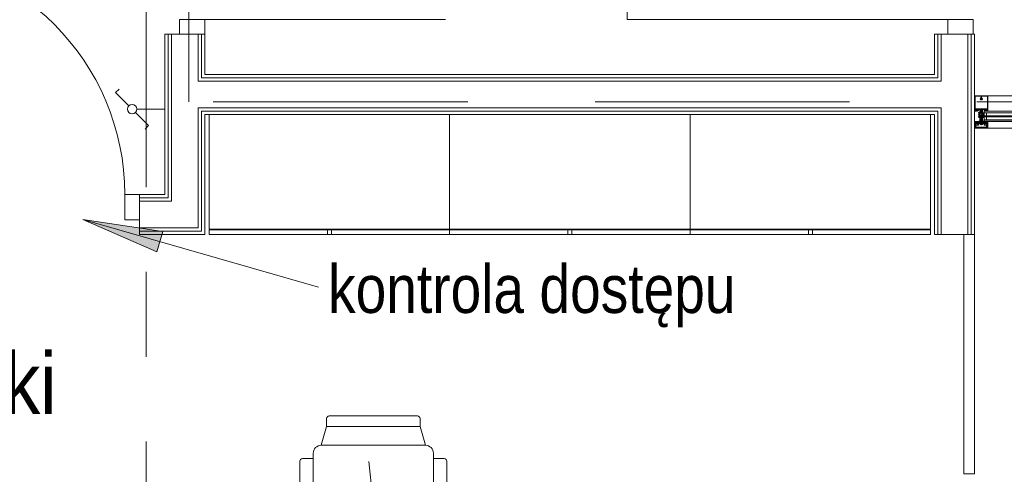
# Model space of a CAD drawing. Header units: centimetres. Extents: x -2424 to 2260, y -130 to 3012.
# Tile 56 of 81: x -60 to 308, y 1538 to 1709. Entities that reach past the tile are written whole.
import ezdxf

# ---------------------------------------------------------------- set-up
doc = ezdxf.new("R2010")
doc.units = ezdxf.units.CM
for name, pattern in [('Dash', [60, 30, -30]), ('Długa kreska', [142.875, 95.25, -47.625]), ('Oś', [222.25, 127, -31.75, 31.75, -31.75])]:
    doc.linetypes.add(name, pattern=pattern)
for name, color, linetype, lineweight in [('A-AREA-IDEN', 2, 'Continuous', 13), ('A-DETL', 90, 'Continuous', 9), ('A-DETL-GENF', 92, 'Continuous', 13), ('A-DETL-MEDM', 33, 'Continuous', 13), ('A-DOOR', 31, 'Continuous', 13), ('A-GLAZ-CURT', 52, 'Continuous', 9), ('A-GLAZ-CWMG', 51, 'Continuous', 9), ('A-WALL', 113, 'Continuous', 13), ('A-WALL-FNSH', 113, 'Continuous', 13), ('E-ELEC-EQPM', 71, 'Continuous', 9), ('G-ANNO-TEXT', 231, 'Continuous', 13), ('I-FURN', 30, 'Continuous', 9), ('S-GRID', 1, 'Continuous', 13)]:
    doc.layers.add(name, color=color, linetype=linetype, lineweight=lineweight)
doc.styles.add('Arial Narrow_4', font='ARIALN.TTF', dxfattribs={"height": 18})
doc.styles.add('Arial_11', font='arial.ttf', dxfattribs={"width": 0.85, "height": 23})

msp = doc.modelspace()

# ---------------------------------------------------------------- linework, layer by layer
at = {"layer": 'A-DETL', "color": 251, "linetype": 'Długa kreska', "lineweight": 9}
for p, q in [((3.38, 1678), (3.38, 2853.33)), ((536.38, 1678), (3.38, 1678))]:
    msp.add_line(p, q, dxfattribs=at)
at = {"layer": 'A-DETL', "color": 251, "linetype": 'Dash', "lineweight": 9}
msp.add_open_spline([(-555.62, 1472.57), (-478.91, 1472.57), (-476.08, 1472.57), (-439.12, 1472.57), (-439.12, 1435.62), (-439.12, 1432.79), (-439.12, 1329.11), (-439.12, 1326.28), (-439.12, 1289.33), (-402.17, 1289.33), (-399.34, 1289.33), (54.38, 1289.33), (347.2, 1289.33), (391.67, 1289.33), (418.55, 1316.21), (413.88, 1393.93), (413.88, 1663.13)], degree=3, knots=[0, 0, 0, 0, 1.274059, 2.1133, 2.95254, 4.521491, 5.717221, 7.286172, 8.125412, 8.964652, 14.361634, 22.556861, 31.207392, 35.311818, 37.065318, 41.276562, 41.276562, 41.276562, 41.276562], dxfattribs=at)
at = {"layer": 'A-DETL-GENF', "color": 251, "lineweight": 9}
for p, q in [((9.38, 1708.83), (-0.12, 1708.83)), ((-0.12, 1708.83), (-0.12, 1703.33)), ((9.38, 1703.33), (9.38, 1708.83)), ((287.38, 1708.83), (296.88, 1708.83)), ((287.38, 1703.33), (287.38, 1708.83)), ((296.88, 1708.83), (296.88, 1703.33)), ((-0.12, 1703.33), (9.38, 1703.33)), ((296.88, 1703.33), (287.38, 1703.33)), ((-20.62, 1643.33), (-15.12, 1643.33)), ((-20.62, 1633.83), (-20.62, 1643.33)), ((-15.12, 1643.33), (-15.12, 1633.83)), ((-15.12, 1633.83), (-20.62, 1633.83))]:
    msp.add_line(p, q, dxfattribs=at)
at = {"layer": 'A-DETL-GENF', "color": 251, "lineweight": 9, "extrusion": (0, 0, -1)}
for p, q in [((297.38, 1678.53), (297.38, 1680.18)), ((297.51, 1680.33), (302.23, 1680.33)), ((302.38, 1680.18), (302.38, 1678.53)), ((297.38, 1680.12), (297.38, 1675.52)), ((297.59, 1680.12), (297.59, 1675.52)), ((299.76, 1679.27), (299.76, 1679.33)), ((299.76, 1678.85), (299.76, 1678.98)), ((299.78, 1680.07), (299.78, 1679.6)), ((299.98, 1679.6), (299.98, 1680.07)), ((300, 1679.33), (300, 1679.27)), ((300, 1678.98), (300, 1678.85)), ((302.17, 1680.12), (302.17, 1675.52)), ((302.38, 1680.12), (302.38, 1675.52)), ((297.53, 1674.64), (297.4, 1674.64)), ((297.51, 1674.53), (297.41, 1674.53)), ((297.79, 1674.75), (297.57, 1674.65)), ((297.62, 1675.05), (297.74, 1675.16)), ((297.66, 1674.98), (297.62, 1675)), ((297.83, 1675.01), (298.16, 1675.01)), ((297.97, 1674.64), (297.83, 1674.59)), ((297.85, 1675.14), (297.86, 1675.13)), ((297.9, 1675.12), (298.09, 1675.12)), ((298.16, 1674.81), (297.94, 1674.81)), ((298.08, 1674.54), (298.03, 1674.62)), ((298.13, 1675.13), (298.14, 1675.14)), ((298.18, 1674.62), (298.13, 1674.54)), ((298.21, 1674.96), (298.21, 1674.86)), ((298.25, 1675.16), (298.38, 1675.05)), ((298.3, 1674.54), (298.25, 1674.62)), ((298.37, 1675), (298.34, 1674.98)), ((298.4, 1674.62), (298.35, 1674.54)), ((298.52, 1674.54), (298.47, 1674.62)), ((299.1, 1673.66), (298.84, 1673.81)), ((299.1, 1672.93), (298.84, 1673.08)), ((298.96, 1674.03), (299.35, 1673.81)), ((298.96, 1673.3), (299.05, 1673.25)), ((299.13, 1673.29), (299.13, 1673.62)), ((299.13, 1672.57), (299.13, 1672.89)), ((299.38, 1673.88), (299.38, 1675.01)), ((299.38, 1673.76), (299.38, 1672.24)), ((299.51, 1673.83), (299.43, 1673.83)), ((299.67, 1674.65), (299.69, 1674.67)), ((299.69, 1674.62), (299.67, 1674.63)), ((299.7, 1674.68), (299.7, 1674.82)), ((299.8, 1674.99), (299.83, 1675.01)), ((299.88, 1669.24), (299.88, 1675.4)), ((299.95, 1674.99), (299.93, 1675.01)), ((300.05, 1674.68), (300.05, 1674.82)), ((300.09, 1674.65), (300.06, 1674.67)), ((300.06, 1674.62), (300.09, 1674.63)), ((300.33, 1673.83), (300.23, 1673.83)), ((300.38, 1675.01), (300.38, 1673.88)), ((300.38, 1673.76), (300.38, 1672.24)), ((300.79, 1674.03), (300.4, 1673.81)), ((300.63, 1673.29), (300.63, 1673.62)), ((300.63, 1672.57), (300.63, 1672.89)), ((300.65, 1673.66), (300.91, 1673.81)), ((300.65, 1672.93), (300.91, 1673.08)), ((300.79, 1673.3), (300.7, 1673.25)), ((301.23, 1674.54), (301.28, 1674.62)), ((301.35, 1674.62), (301.4, 1674.54)), ((301.5, 1675.16), (301.38, 1675.05)), ((301.38, 1675), (301.41, 1674.98)), ((301.45, 1674.54), (301.5, 1674.62)), ((301.55, 1674.96), (301.55, 1674.86)), ((301.57, 1674.62), (301.62, 1674.54)), ((301.92, 1675.01), (301.59, 1675.01)), ((301.59, 1674.81), (301.82, 1674.81)), ((301.62, 1675.13), (301.61, 1675.14)), ((301.85, 1675.12), (301.66, 1675.12)), ((301.67, 1674.54), (301.72, 1674.62)), ((301.78, 1674.64), (301.92, 1674.59)), ((301.9, 1675.14), (301.89, 1675.13)), ((301.96, 1674.75), (302.19, 1674.65)), ((302.14, 1675.05), (302.01, 1675.16)), ((302.1, 1674.98), (302.13, 1675)), ((302.23, 1674.64), (302.36, 1674.64)), ((302.25, 1674.53), (302.35, 1674.53)), ((297.28, 1670.72), (297.19, 1670.72)), ((297.73, 1669.26), (297.53, 1669.69)), ((297.84, 1669.14), (297.56, 1669.14)), ((297.7, 1670.71), (297.61, 1670.56)), ((297.8, 1670.62), (297.75, 1670.71)), ((297.75, 1669.64), (297.82, 1669.47)), ((298.74, 1669.24), (297.78, 1669.24)), ((297.92, 1670.71), (297.87, 1670.62)), ((298, 1670.31), (297.87, 1670.31)), ((297.87, 1670.25), (297.93, 1670.25)), ((297.9, 1670.42), (297.93, 1670.37)), ((297.9, 1669.97), (297.98, 1669.87)), ((297.91, 1669.42), (298.53, 1669.42)), ((298.02, 1670.62), (297.97, 1670.71)), ((298.04, 1670.04), (298.04, 1670.16)), ((298.05, 1670.35), (298.05, 1670.36)), ((298.14, 1670.71), (298.09, 1670.62)), ((298.09, 1670.39), (298.11, 1670.37)), ((298.09, 1670.21), (298.11, 1670.21)), ((298.21, 1669.99), (298.09, 1669.99)), ((298.14, 1670.19), (298.23, 1670.03)), ((298.16, 1670.39), (298.16, 1670.41)), ((298.16, 1669.93), (298.39, 1669.93)), ((298.24, 1670.62), (298.19, 1670.71)), ((298.21, 1670.42), (298.22, 1670.4)), ((298.27, 1670.41), (298.28, 1670.42)), ((298.36, 1670.71), (298.31, 1670.62)), ((298.32, 1670.03), (298.41, 1670.19)), ((298.33, 1670.42), (298.34, 1670.4)), ((298.47, 1669.99), (298.35, 1669.99)), ((298.39, 1670.39), (298.4, 1670.4)), ((298.46, 1670.62), (298.41, 1670.71)), ((298.44, 1670.21), (298.47, 1670.21)), ((298.45, 1670.39), (298.45, 1670.37)), ((298.5, 1670.35), (298.51, 1670.36)), ((298.52, 1670.16), (298.52, 1670.04)), ((298.58, 1670.71), (298.53, 1670.62)), ((298.57, 1669.87), (298.65, 1669.97)), ((298.68, 1670.63), (298.63, 1670.71)), ((298.63, 1670.25), (298.69, 1670.25)), ((298.8, 1670.71), (298.75, 1670.63)), ((298.89, 1669.89), (298.79, 1669.28)), ((299.12, 1672.2), (298.84, 1672.36)), ((299.85, 1669.91), (298.92, 1669.91)), ((298.96, 1672.57), (299.05, 1672.52)), ((299.33, 1672.19), (299.14, 1672.19)), ((299.47, 1669.69), (300.28, 1669.69)), ((299.58, 1671.22), (299.58, 1671.01)), ((300.1, 1669.54), (299.65, 1669.54)), ((300.83, 1669.91), (299.9, 1669.91)), ((300.18, 1671.22), (300.18, 1671.01)), ((300.43, 1672.19), (300.61, 1672.19)), ((300.64, 1672.2), (300.91, 1672.36)), ((300.79, 1672.57), (300.7, 1672.52)), ((300.97, 1669.28), (300.86, 1669.89)), ((300.95, 1670.71), (301, 1670.63)), ((301.98, 1669.24), (301.02, 1669.24)), ((301.13, 1670.25), (301.06, 1670.25)), ((301.07, 1670.63), (301.12, 1670.71)), ((301.18, 1669.87), (301.1, 1669.97)), ((301.17, 1670.71), (301.22, 1670.62)), ((301.22, 1669.42), (301.84, 1669.42)), ((301.26, 1670.35), (301.24, 1670.36)), ((301.24, 1670.16), (301.24, 1670.04)), ((301.29, 1670.62), (301.34, 1670.71)), ((301.31, 1670.21), (301.29, 1670.21)), ((301.29, 1669.99), (301.41, 1669.99)), ((301.3, 1670.39), (301.3, 1670.37)), ((301.43, 1670.03), (301.34, 1670.19)), ((301.36, 1670.39), (301.35, 1670.4)), ((301.59, 1669.93), (301.36, 1669.93)), ((301.39, 1670.71), (301.44, 1670.62)), ((301.42, 1670.42), (301.41, 1670.4)), ((301.48, 1670.41), (301.47, 1670.42)), ((301.51, 1670.62), (301.56, 1670.71)), ((301.61, 1670.19), (301.52, 1670.03)), ((301.54, 1670.42), (301.53, 1670.4)), ((301.55, 1669.99), (301.67, 1669.99)), ((301.6, 1670.39), (301.59, 1670.41)), ((301.61, 1670.71), (301.66, 1670.62)), ((301.66, 1670.39), (301.64, 1670.37)), ((301.67, 1670.21), (301.64, 1670.21)), ((301.7, 1670.35), (301.7, 1670.36)), ((301.72, 1670.04), (301.72, 1670.16)), ((301.73, 1670.62), (301.78, 1670.71)), ((301.76, 1670.31), (301.89, 1670.31)), ((301.85, 1669.97), (301.77, 1669.87)), ((301.85, 1670.42), (301.82, 1670.37)), ((301.83, 1670.71), (301.88, 1670.62)), ((301.89, 1670.25), (301.83, 1670.25)), ((302.2, 1669.14), (301.92, 1669.14)), ((301.93, 1669.47), (302.01, 1669.64)), ((301.95, 1670.62), (302, 1670.71)), ((302.22, 1669.69), (302.02, 1669.26)), ((302.05, 1670.71), (302.14, 1670.56)), ((302.48, 1670.72), (302.56, 1670.72)), ((297.53, 1668.23), (302.23, 1668.23)), ((297.74, 1668.53), (302.01, 1668.53)), ((302, 1668.38), (297.75, 1668.38))]:
    msp.add_line(p, q, dxfattribs=at)
at = {"layer": 'A-DETL-GENF', "color": 251, "lineweight": 9, "extrusion": (0, 0, -1), "flags": 128}
for points in [[(-297.59, 1678.53), (-297.59, 1680.12), (-299.73, 1680.12)], [(-300.03, 1680.12), (-302.17, 1680.12), (-302.17, 1678.53)], [(-297.97, 1675.2), (-297.53, 1675.2), (-297.53, 1674.97), (-297.65, 1674.97), (-297.65, 1674.91), (-297.57, 1674.83), (-297.38, 1674.83), (-297.38, 1675.63)], [(-297.38, 1674.66), (-297.38, 1674.81), (-297.58, 1674.81), (-297.63, 1674.79)], [(-302.17, 1675.63), (-302.17, 1675.43), (-297.59, 1675.43), (-297.59, 1675.63)], [(-299.23, 1675.16), (-298.67, 1675.16), (-298.67, 1674.95), (-298.79, 1674.95), (-298.79, 1674.83), (-298.43, 1674.83), (-298.35, 1674.91), (-298.35, 1674.97), (-298.47, 1674.97), (-298.47, 1675.2), (-298.02, 1675.2)], [(-298.36, 1674.79), (-298.42, 1674.81), (-298.62, 1674.81), (-298.62, 1674.61), (-298.57, 1674.54)], [(-299.68, 1670.84), (-299.68, 1670.72), (-299.38, 1670.72), (-299.38, 1673.79), (-299.7, 1673.79), (-299.7, 1674.6)], [(-300.14, 1671.3), (-299.88, 1671.52), (-299.88, 1671.82), (-300.08, 1671.82), (-300.08, 1672.02), (-299.98, 1672.02), (-299.98, 1672.19), (-300.08, 1672.19), (-300.08, 1672.39), (-299.88, 1672.39), (-299.88, 1672.56), (-300.08, 1672.56), (-300.08, 1672.76), (-299.98, 1672.76), (-299.98, 1672.92), (-300.08, 1672.92), (-300.08, 1673.12), (-299.88, 1673.12), (-299.88, 1675.02), (-299.88, 1673.12), (-299.68, 1673.12), (-299.68, 1672.92), (-299.78, 1672.92), (-299.78, 1672.76), (-299.68, 1672.76), (-299.68, 1672.56), (-299.88, 1672.56), (-299.88, 1672.39), (-299.68, 1672.39), (-299.68, 1672.19), (-299.78, 1672.19), (-299.78, 1672.02), (-299.68, 1672.02), (-299.68, 1671.82), (-299.88, 1671.82), (-299.88, 1671.52), (-299.61, 1671.3)], [(-299.79, 1675.18), (-299.68, 1674.98), (-299.68, 1674.85), (-299.63, 1674.83), (-299.68, 1674.8), (-299.68, 1674.67), (-299.63, 1674.65), (-299.68, 1674.62), (-299.68, 1674.49), (-299.63, 1674.47), (-299.68, 1674.44), (-299.68, 1674.31), (-299.63, 1674.29), (-299.68, 1674.26), (-299.68, 1674.13), (-299.63, 1674.11), (-299.68, 1674.08), (-299.68, 1673.96), (-299.62, 1673.93)], [(-300.13, 1673.93), (-300.13, 1674.02), (-300.08, 1674.05), (-300.08, 1674.17), (-300.13, 1674.2), (-300.08, 1674.22), (-300.08, 1674.35), (-300.13, 1674.38), (-300.08, 1674.4), (-300.08, 1674.53), (-300.13, 1674.56), (-300.08, 1674.58), (-300.08, 1674.71), (-300.13, 1674.74), (-300.08, 1674.76), (-300.08, 1674.89), (-300.13, 1674.92), (-300.08, 1674.94), (-300.08, 1674.98), (-299.96, 1675.18)], [(-300.08, 1670.84), (-300.08, 1670.72), (-300.38, 1670.72), (-300.38, 1673.79), (-300.05, 1673.79), (-300.05, 1674.6)], [(-301.73, 1675.2), (-301.29, 1675.2), (-301.29, 1674.97), (-301.41, 1674.97), (-301.41, 1674.91), (-301.33, 1674.83), (-300.97, 1674.83), (-300.97, 1674.95), (-301.09, 1674.95), (-301.09, 1675.16), (-300.53, 1675.16)], [(-301.39, 1674.79), (-301.34, 1674.81), (-301.14, 1674.81), (-301.14, 1674.61), (-301.18, 1674.54)], [(-302.38, 1675.63), (-302.38, 1674.83), (-302.19, 1674.83), (-302.11, 1674.91), (-302.11, 1674.97), (-302.23, 1674.97), (-302.23, 1675.2), (-301.78, 1675.2)], [(-302.38, 1674.66), (-302.38, 1674.81), (-302.17, 1674.81), (-302.12, 1674.79)], [(-297.6, 1669.87), (-297.49, 1670.23), (-297.38, 1670.23), (-297.38, 1668.38)], [(-297.4, 1670.51), (-297.4, 1670.25), (-297.81, 1670.25)], [(-297.51, 1669.19), (-297.51, 1669.5), (-297.54, 1669.62), (-297.54, 1669.72)], [(-301.87, 1669.09), (-301.87, 1668.74), (-302, 1668.74), (-302, 1669.01), (-302.25, 1669.01), (-302.25, 1668.38), (-297.51, 1668.38), (-297.51, 1669.01), (-297.76, 1669.01), (-297.76, 1668.74), (-297.89, 1668.74), (-297.89, 1669.09)], [(-297.63, 1669.85), (-297.53, 1670.23), (-297.85, 1670.23), (-297.93, 1670.15), (-297.93, 1670.09), (-297.74, 1670.09), (-297.82, 1669.79)], [(-297.96, 1670.06), (-297.96, 1670.05), (-297.91, 1670.02)], [(-298.67, 1670.31), (-298.55, 1670.31), (-298.55, 1670.33), (-298.68, 1670.32)], [(-298.65, 1670.02), (-298.6, 1670.05), (-298.6, 1670.06)], [(-298.63, 1669.5), (-298.74, 1670.09), (-298.63, 1670.09), (-298.63, 1670.15), (-298.71, 1670.23), (-301.05, 1670.23), (-301.13, 1670.15), (-301.13, 1670.09), (-301.02, 1670.09), (-301.12, 1669.5)], [(-298.76, 1670.25), (-298.9, 1670.25), (-298.9, 1670.64), (-298.85, 1670.71)], [(-299.36, 1669.75), (-299.34, 1669.9), (-300.42, 1669.9), (-300.4, 1669.75)], [(-300.99, 1670.25), (-300.86, 1670.25), (-300.86, 1670.64), (-300.9, 1670.71)], [(-301.08, 1670.31), (-301.2, 1670.31), (-301.2, 1670.33), (-301.07, 1670.32)], [(-301.11, 1670.02), (-301.16, 1670.05), (-301.16, 1670.06)], [(-301.8, 1670.06), (-301.8, 1670.05), (-301.85, 1670.02)], [(-301.93, 1669.79), (-302.01, 1670.09), (-301.83, 1670.09), (-301.83, 1670.15), (-301.91, 1670.23), (-302.23, 1670.23), (-302.13, 1669.85)], [(-302.36, 1670.51), (-302.36, 1670.25), (-301.95, 1670.25)], [(-302.38, 1668.38), (-302.38, 1670.23), (-302.27, 1670.23), (-302.15, 1669.87)], [(-302.22, 1669.72), (-302.22, 1669.62), (-302.25, 1669.5), (-302.25, 1669.19)], [(-297.55, 1668.58), (-297.55, 1668.94), (-297.69, 1668.94), (-297.69, 1668.58)], [(-302.06, 1668.58), (-302.06, 1668.94), (-302.2, 1668.94), (-302.2, 1668.58)]]:
    msp.add_lwpolyline(points, dxfattribs=at)
for points in [[(-298.91, 1670.73), (-300.85, 1670.73), (-300.85, 1670.69), (-298.91, 1670.69)], [(-298.91, 1670.69), (-300.85, 1670.69), (-300.85, 1670.24), (-298.91, 1670.24)]]:
    msp.add_lwpolyline(points, close=True, dxfattribs=at)
at = {"layer": 'A-DETL-GENF', "color": 251, "lineweight": 9, "extrusion": (0, 0, -1)}
for centre, radius, start, end in [((-297.53, 1680.18), 0.15, 0.1055, 83.878), ((-302.23, 1680.18), 0.15, 90.0003, 179.9997), ((-299.88, 1679.13), 0.45, 308.9448, 72.583), ((-299.66, 1678.85), 0.1, 180, 308.9448), ((-299.88, 1679.13), 0.21, 323.7768, 36.2232), ((-299.73, 1679.27), 0.03, 180, 310.3193), ((-299.73, 1678.98), 0.03, 49.6807, 180), ((-299.73, 1680.07), 0.05, 89.9791, 180.0209), ((-299.73, 1679.6), 0.05, 180, 252.583), ((-299.88, 1679.13), 0.24, 60, 120), ((-300.03, 1680.07), 0.05, 0.0077, 89.9923), ((-300.03, 1679.6), 0.05, 287.4982, 0), ((-300.03, 1679.27), 0.03, 229.6807, 0), ((-300.03, 1678.98), 0.03, 0, 130.3193), ((-300.1, 1678.85), 0.1, 231.0552, 0), ((-299.88, 1679.13), 0.45, 107.4982, 231.0552), ((-299.88, 1679.13), 0.21, 143.7768, 216.2232), ((-297.4, 1674.66), 0.02, 270.0007, 359.9993), ((-297.44, 1674.56), 0.059, 345.3964, 91.4026), ((-297.41, 1674.55), 0.02, 270, 345.3964), ((-297.45, 1675.55), 0.933, 246.9965, 270.413), ((-297.48, 1675.52), 0.997, 249.31, 268.5011), ((-297.53, 1674.74), 0.1, 246, 269.9999), ((-297.64, 1675.03), 0.03, 300.0085, 51.4202), ((-297.64, 1674.82), 0.03, 165.6254, 284.5973), ((-297.65, 1674.97), 0.02, 119.9829, 193.3413), ((-297.93, 1674.9), 0.277, 345.6254, 13.3413), ((-297.79, 1675.09), 0.08, 50.315, 141.1525), ((-297.94, 1674.95), 0.148, 269.7596, 7.5836), ((-297.84, 1674.96), 0.0496, 20.3122, 87.2441), ((-297.8, 1674.72), 0.0337, 66, 246.9965), ((-297.9, 1675.17), 0.05, 270, 321.1525), ((-298, 1675.19), 0.0255, 12.35, 167.65), ((-297.99, 1674.6), 0.05, 69.464, 149.931), ((-298.11, 1674.55), 0.03, 210.0871, 329.9129), ((-298.09, 1675.17), 0.05, 218.8472, 270), ((-298.2, 1675.09), 0.08, 38.8472, 129.685), ((-298.16, 1674.96), 0.0499, 93.0107, 170.7737), ((-298.16, 1674.86), 0.0502, 180.2678, 266.6677), ((-298.22, 1674.6), 0.0402, 27.6299, 152.2078), ((-298.33, 1674.55), 0.0299, 204.936, 329.878), ((-298.35, 1674.97), 0.02, 346.659, 60.0153), ((-298.06, 1674.9), 0.277, 166.659, 194.3746), ((-298.36, 1674.82), 0.03, 255.4058, 14.3746), ((-298.36, 1675.03), 0.03, 128.5798, 239.9915), ((-298.44, 1674.6), 0.0414, 28.176, 151.824), ((-298.55, 1674.55), 0.0301, 210.1258, 329.8742), ((-298.9, 1673.92), 0.125, 300, 120), ((-298.9, 1673.19), 0.125, 300, 120), ((-299.08, 1673.29), 0.05, 180, 300), ((-299.08, 1673.62), 0.05, 120, 180), ((-299.08, 1672.89), 0.05, 120, 180), ((-299.23, 1675.01), 0.15, 89.9706, 180.0294), ((-299.33, 1673.76), 0.05, 120, 180), ((-299.43, 1673.88), 0.05, 270.9313, 359.9852), ((-299.5, 1673.95), 0.126, 191.5693, 265.5931), ((-299.67, 1674.64), 0.01, 300.0198, 59.9697), ((-299.68, 1674.68), 0.02, 180, 239.9697), ((-299.68, 1674.6), 0.02, 120.0198, 180), ((-299.9, 1674.82), 0.2, 0, 60), ((-299.88, 1675.13), 0.1, 28.7984, 151.2016), ((-299.88, 1674.92), 0.1, 60, 90), ((-299.88, 1674.92), 0.1, 90, 120), ((-299.85, 1674.82), 0.2, 120, 180), ((-300.07, 1674.68), 0.02, 300.0303, 0), ((-300.07, 1674.6), 0.02, 0, 59.9802), ((-300.08, 1674.64), 0.01, 120.0303, 239.9802), ((-300.23, 1673.93), 0.0999, 269.9704, 0.0296), ((-300.33, 1673.88), 0.05, 179.9899, 270.0101), ((-300.53, 1675.01), 0.15, 359.9706, 90.0294), ((-300.43, 1673.76), 0.05, 0, 60), ((-300.68, 1673.62), 0.05, 0, 60), ((-300.68, 1673.29), 0.05, 240, 0), ((-300.68, 1672.89), 0.05, 0, 60), ((-300.85, 1673.92), 0.125, 60, 240), ((-300.85, 1673.19), 0.125, 60, 240), ((-301.2, 1674.55), 0.0301, 210.1258, 329.8742), ((-301.32, 1674.6), 0.0414, 28.176, 151.824), ((-301.39, 1675.03), 0.03, 300.0085, 51.4202), ((-301.4, 1674.82), 0.03, 165.6254, 284.5942), ((-301.43, 1674.55), 0.0299, 210.122, 335.064), ((-301.4, 1674.97), 0.02, 119.9847, 193.341), ((-301.69, 1674.9), 0.277, 345.6254, 13.341), ((-301.55, 1675.09), 0.08, 50.315, 141.1528), ((-301.54, 1674.6), 0.0402, 27.7922, 152.3701), ((-301.6, 1674.96), 0.0499, 9.2263, 86.9893), ((-301.6, 1674.86), 0.0502, 273.3323, 359.7322), ((-301.66, 1675.17), 0.05, 270, 321.1528), ((-301.65, 1674.55), 0.03, 210.0871, 329.9129), ((-301.76, 1674.6), 0.05, 30.069, 110.536), ((-301.76, 1675.19), 0.0255, 12.35, 167.65), ((-301.82, 1674.95), 0.148, 172.4164, 270.2404), ((-301.85, 1675.17), 0.05, 218.8475, 270), ((-301.96, 1675.09), 0.08, 38.8475, 129.685), ((-301.92, 1674.96), 0.0496, 92.7559, 159.6878), ((-301.95, 1674.72), 0.0337, 293.0035, 114), ((-302.27, 1675.52), 0.997, 271.4989, 290.69), ((-302.3, 1675.55), 0.933, 269.587, 293.0035), ((-302.12, 1674.82), 0.03, 255.4027, 14.3746), ((-302.11, 1674.97), 0.02, 346.6587, 60.0171), ((-301.82, 1674.9), 0.277, 166.6587, 194.3746), ((-302.12, 1675.03), 0.03, 128.5798, 239.9915), ((-302.23, 1674.74), 0.1, 270.0001, 294), ((-302.31, 1674.56), 0.059, 88.5974, 194.6036), ((-302.35, 1674.55), 0.02, 194.6036, 270), ((-302.36, 1674.66), 0.02, 180.0007, 269.9993), ((-297.19, 1670.69), 0.03, 278.3567, 90.0978), ((-297.14, 1670.38), 0.286, 98.3567, 152.4079), ((-297.28, 1670.52), 0.2, 90.0978, 99.5455), ((-297.26, 1670.43), 0.291, 99.5455, 154.6363), ((-297.56, 1669.19), 0.0498, 269.8262, 0.1735), ((-297.59, 1669.72), 0.06, 335, 81.5583), ((-297.57, 1670.58), 0.05, 209.8351, 334.6363), ((-297.61, 1669.72), 0.07, 0, 59.9983), ((-297.54, 1669.85), 0.07, 162, 239.9983), ((-297.57, 1669.84), 0.06, 165, 261.5583), ((-297.73, 1670.69), 0.03, 29.8351, 149.2846), ((-297.78, 1669.29), 0.05, 270, 335), ((-297.8, 1669.66), 0.06, 335, 71.1808), ((-297.76, 1669.78), 0.06, 165, 251.1808), ((-297.84, 1670.65), 0.0417, 215.132, 324.868), ((-297.87, 1670.37), 0.065, 270, 90), ((-297.84, 1670.25), 0.03, 0, 180), ((-297.91, 1669.52), 0.1, 270, 335), ((-297.84, 1669.09), 0.05, 89.9981, 180.0017), ((-297.87, 1670.4), 0.04, 90, 150.0063), ((-297.92, 1669.99), 0.03, 320.0103, 59.9951), ((-297.95, 1670.69), 0.03, 30.4654, 149.4113), ((-298.02, 1670.42), 0.1, 270.8272, 329.9977), ((-297.93, 1670.22), 0.03, 90.9052, 179.9815), ((-298.26, 1670.14), 0.314, 345.4979, 14.5021), ((-298.04, 1669.93), 0.08, 202.6156, 320.0033), ((-298, 1670.36), 0.05, 234.9221, 270), ((-298.02, 1670.35), 0.0339, 183.0025, 270.8217), ((-298.06, 1670.65), 0.0415, 215.012, 324.988), ((-298.28, 1669.95), 0.44, 54.9221, 125.8412), ((-298.09, 1670.16), 0.05, 359.9897, 90.0103), ((-298.09, 1670.04), 0.05, 269.9899, 0.0101), ((-298.08, 1670.36), 0.0272, 3.0147, 119.989), ((-298.12, 1670.4), 0.0316, 198.0033, 299.993), ((-298.11, 1670.18), 0.03, 89.9879, 150.0064), ((-298.16, 1669.88), 0.05, 22.6224, 89.9997), ((-298.17, 1670.69), 0.03, 30.4654, 149.8552), ((-298.19, 1670.4), 0.03, 17.9991, 134.9995), ((-298.21, 1670.02), 0.03, 149.9976, 270.0064), ((-298.25, 1670.43), 0.0316, 212.9896, 315.009), ((-298.28, 1670.65), 0.043, 216.1766, 322.1564), ((-298.31, 1670.4), 0.03, 33.0015, 149.9997), ((-298.35, 1670.02), 0.03, 269.9987, 29.9973), ((-298.37, 1670.42), 0.0316, 228.0026, 329.9974), ((-298.39, 1670.69), 0.03, 30.4654, 149.6551), ((-298.39, 1669.88), 0.05, 89.9988, 157.3791), ((-298.42, 1670.38), 0.03, 47.9972, 165.0045), ((-298.44, 1670.18), 0.03, 29.995, 90.0107), ((-298.51, 1669.93), 0.08, 220.0031, 337.3772), ((-298.48, 1670.38), 0.03, 243.0032, 344.9985), ((-298.5, 1670.65), 0.0419, 215.3001, 324.5335), ((-298.47, 1670.16), 0.05, 90.009, 179.991), ((-298.47, 1670.04), 0.05, 180.0092, 269.9908), ((-298.52, 1670.33), 0.03, 63.009, 179.9888), ((-298.55, 1670.34), 0.03, 270, 305.8412), ((-298.53, 1669.52), 0.1, 190, 270), ((-298.61, 1670.69), 0.03, 30.2315, 149.6554), ((-298.63, 1670.22), 0.03, 346.8025, 90), ((-298.29, 1670.14), 0.314, 166.8025, 194.483), ((-298.63, 1669.99), 0.03, 119.9983, 220.0113), ((-298.67, 1670.27), 0.033, 90, 234.9099), ((-298.72, 1670.65), 0.0416, 208.432, 333.0459), ((-298.68, 1670.27), 0.05, 89.9912, 172.8263), ((-298.76, 1670.28), 0.03, 270.003, 352.8115), ((-298.74, 1669.29), 0.05, 190, 270), ((-298.9, 1672.47), 0.125, 300, 120), ((-298.83, 1670.69), 0.03, 29.868, 150.2035), ((-298.92, 1669.88), 0.03, 10, 90), ((-299.08, 1672.57), 0.05, 180, 300), ((-299.14, 1672.24), 0.05, 270, 300), ((-299.33, 1672.24), 0.05, 180, 270), ((-299.57, 1669.8), 0.22, 297.2746, 346.0268), ((-299.88, 1670.43), 0.92, 284.1683, 296.293), ((-299.68, 1671.22), 0.1, 0, 50), ((-299.68, 1671.01), 0.1, 300, 0), ((-299.58, 1670.84), 0.1, 120, 180), ((-299.88, 1669.9), 0.0256, 12.6804, 167.3196), ((-300.18, 1670.84), 0.1, 0, 60), ((-299.88, 1670.43), 0.921, 243.7078, 255.8284), ((-300.08, 1671.01), 0.1, 180, 240), ((-300.08, 1671.22), 0.1, 130, 180), ((-300.18, 1669.8), 0.22, 193.9707, 242.728), ((-300.43, 1672.24), 0.05, 270, 0), ((-300.61, 1672.24), 0.05, 240, 270), ((-300.68, 1672.57), 0.05, 240, 0), ((-300.85, 1672.47), 0.125, 60, 240), ((-300.83, 1669.88), 0.03, 90, 170), ((-300.93, 1670.69), 0.03, 29.7965, 150.132), ((-301.02, 1669.29), 0.05, 270, 350), ((-300.99, 1670.28), 0.03, 187.1885, 269.997), ((-301.04, 1670.65), 0.0416, 206.9541, 331.568), ((-301.07, 1670.27), 0.05, 7.1737, 90.0088), ((-301.08, 1670.27), 0.033, 305.0901, 90), ((-301.12, 1669.99), 0.03, 319.9887, 60.0017), ((-301.15, 1670.69), 0.03, 30.3446, 149.7685), ((-301.22, 1669.52), 0.1, 270, 350), ((-301.13, 1670.22), 0.03, 90, 193.1975), ((-301.46, 1670.14), 0.314, 345.517, 13.1975), ((-301.24, 1669.93), 0.08, 202.6228, 319.9969), ((-301.23, 1670.33), 0.03, 0.0112, 116.991), ((-301.2, 1670.34), 0.03, 234.1588, 270), ((-301.26, 1670.65), 0.0419, 215.4665, 324.6999), ((-301.48, 1669.95), 0.44, 54.1588, 125.0779), ((-301.29, 1670.16), 0.05, 0.009, 89.991), ((-301.29, 1670.04), 0.05, 270.0092, 359.9908), ((-301.27, 1670.38), 0.03, 195.0015, 296.9968), ((-301.33, 1670.38), 0.03, 14.9955, 132.0028), ((-301.31, 1670.18), 0.03, 89.9893, 150.005), ((-301.36, 1669.88), 0.05, 22.6209, 90.0012), ((-301.37, 1670.69), 0.03, 30.3449, 149.5346), ((-301.38, 1670.42), 0.0316, 210.0026, 311.9974), ((-301.41, 1670.02), 0.03, 150.0027, 270.0013), ((-301.45, 1670.4), 0.03, 30.0003, 146.9985), ((-301.48, 1670.65), 0.043, 217.8436, 323.8234), ((-301.51, 1670.43), 0.0316, 224.991, 327.0104), ((-301.55, 1670.02), 0.03, 269.9936, 30.0024), ((-301.57, 1670.4), 0.03, 45.0005, 162.0009), ((-301.59, 1670.69), 0.03, 30.1448, 149.5346), ((-301.59, 1669.88), 0.05, 90.0003, 157.3776), ((-301.63, 1670.4), 0.0316, 240.007, 341.9967), ((-301.64, 1670.18), 0.03, 29.9936, 90.0121), ((-301.71, 1669.93), 0.08, 219.9967, 337.3844), ((-301.7, 1670.65), 0.0415, 215.012, 324.988), ((-301.68, 1670.36), 0.0272, 60.011, 176.9853), ((-301.67, 1670.16), 0.05, 89.9897, 180.0103), ((-301.67, 1670.04), 0.05, 179.9899, 270.0101), ((-301.74, 1670.35), 0.0339, 269.1783, 356.9975), ((-301.76, 1670.36), 0.05, 270, 305.0779), ((-301.74, 1670.42), 0.1, 210.0023, 269.1728), ((-301.81, 1670.69), 0.03, 30.5887, 149.5346), ((-301.83, 1670.22), 0.03, 0.0185, 89.0948), ((-301.49, 1670.14), 0.314, 165.4979, 194.5021), ((-301.84, 1669.52), 0.1, 205, 270), ((-301.89, 1670.4), 0.04, 29.9937, 90), ((-301.83, 1669.99), 0.03, 120.0049, 219.9897), ((-301.92, 1669.09), 0.05, 0, 90.0001), ((-301.92, 1670.65), 0.0417, 215.132, 324.868), ((-301.89, 1670.37), 0.065, 90, 270), ((-301.92, 1670.25), 0.03, 0, 180), ((-301.99, 1669.78), 0.06, 288.8192, 15), ((-301.95, 1669.66), 0.06, 108.8192, 205), ((-301.98, 1669.29), 0.05, 205, 270), ((-302.03, 1670.69), 0.03, 30.7154, 150.1649), ((-302.18, 1669.84), 0.06, 278.4417, 15), ((-302.18, 1670.58), 0.05, 205.3637, 330.1649), ((-302.22, 1669.85), 0.07, 300.0064, 18), ((-302.17, 1669.72), 0.06, 98.4417, 205), ((-302.15, 1669.72), 0.07, 120.0064, 180), ((-302.2, 1669.19), 0.0512, 180.5709, 268.6482), ((-302.49, 1670.43), 0.291, 25.3637, 80.4545), ((-302.61, 1670.38), 0.286, 27.5921, 81.6433), ((-302.48, 1670.52), 0.2, 80.4545, 89.9022), ((-302.56, 1670.69), 0.03, 89.9022, 261.6433), ((-297.53, 1668.38), 0.15, 270.0494, 359.9506), ((-297.75, 1668.58), 0.2, 270.0295, 359.9723), ((-297.74, 1668.58), 0.0501, 270.0875, 359.9336), ((-302, 1668.58), 0.2, 179.9718, 270.0352), ((-302.01, 1668.58), 0.0499, 179.8796, 270.0225), ((-302.23, 1668.38), 0.15, 179.9938, 270.0062)]:
    msp.add_arc(centre, radius, start, end, dxfattribs=at)
at = {"layer": 'A-DETL-MEDM', "color": 251, "lineweight": 9}
for p, q in [((-0.12, 1708.83), (9.38, 1708.83)), ((-0.12, 1703.33), (-0.12, 1708.83)), ((9.38, 1708.83), (9.38, 1703.33)), ((296.88, 1708.83), (287.38, 1708.83)), ((287.38, 1708.83), (287.38, 1703.33)), ((296.88, 1703.33), (296.88, 1708.83)), ((9.38, 1703.33), (-0.12, 1703.33)), ((287.38, 1703.33), (296.88, 1703.33)), ((-20.62, 1633.83), (-20.62, 1643.33)), ((-20.62, 1643.33), (-15.12, 1643.33)), ((-15.12, 1643.33), (-15.12, 1633.83)), ((-15.12, 1633.83), (-20.62, 1633.83))]:
    msp.add_line(p, q, dxfattribs=at)
at = {"layer": 'A-DOOR', "color": 251, "lineweight": 9}
for p, q in [((9.38, 1708.83), (99.38, 1708.83)), ((287.38, 1708.83), (167.38, 1708.83))]:
    msp.add_line(p, q, dxfattribs=at)
for centre, radius, start, end in [((287.38, 1708.83), 120, 90, 180), ((-110.62, 1643.33), 90, 0, 90)]:
    msp.add_arc(centre, radius, start, end, dxfattribs=at)
at = {"layer": 'A-GLAZ-CURT', "color": 251, "lineweight": 9}
for p, q in [((334.78, 1674.53), (300.98, 1674.53)), ((300.98, 1674.53), (300.98, 1670.73)), ((334.78, 1673.93), (300.98, 1673.93)), ((334.78, 1672.83), (300.98, 1672.83)), ((301.88, 1672.83), (301.88, 1673.93)), ((334.78, 1672.43), (300.98, 1672.43)), ((334.78, 1671.33), (300.98, 1671.33)), ((300.98, 1670.73), (334.78, 1670.73)), ((301.88, 1671.33), (301.88, 1672.43))]:
    msp.add_line(p, q, dxfattribs=at)
at = {"layer": 'A-GLAZ-CWMG', "color": 251, "lineweight": 9}
for p, q in [((333.38, 1680.33), (302.38, 1680.33)), ((302.38, 1670.72), (333.38, 1670.72)), ((302.38, 1668.23), (333.38, 1668.23))]:
    msp.add_line(p, q, dxfattribs=at)
at = {"layer": 'A-WALL', "color": 251, "lineweight": 9}
for p, q in [((-4.37, 1703.33), (-4.37, 1642.08)), ((-0.12, 1703.33), (-3.12, 1703.33)), ((-3.12, 1703.33), (-3.12, 1640.83)), ((6.88, 1703.33), (6.88, 1685.83)), ((8.13, 1703.33), (8.13, 1687.08)), ((283.63, 1703.33), (283.63, 1687.08)), ((287.38, 1703.33), (284.88, 1703.33)), ((284.88, 1703.33), (284.88, 1685.83)), ((294.88, 1703.33), (294.88, 1628.33)), ((296.13, 1703.33), (296.13, 1628.33)), ((6.88, 1685.83), (284.88, 1685.83)), ((8.13, 1687.08), (283.63, 1687.08)), ((6.88, 1675.83), (6.88, 1630.83)), ((6.88, 1675.83), (284.88, 1675.83)), ((8.13, 1674.58), (8.13, 1629.58)), ((8.13, 1674.58), (283.63, 1674.58)), ((283.63, 1674.58), (283.63, 1628.33)), ((284.88, 1675.83), (284.88, 1628.33)), ((-4.37, 1642.08), (-15.12, 1642.08)), ((-3.12, 1640.83), (-15.12, 1640.83)), ((-15.12, 1633.83), (-15.12, 1630.83)), ((6.88, 1630.83), (-15.12, 1630.83)), ((8.13, 1629.58), (-15.12, 1629.58)), ((284.88, 1628.33), (294.88, 1628.33))]:
    msp.add_line(p, q, dxfattribs=at)
at = {"layer": 'A-WALL-FNSH', "color": 251, "lineweight": 9}
for p, q in [((-3.12, 1703.33), (-5.62, 1703.33)), ((-5.62, 1703.33), (-5.62, 1643.33)), ((9.38, 1688.33), (9.38, 1703.33)), ((284.88, 1703.33), (282.38, 1703.33)), ((282.38, 1703.33), (282.38, 1688.33)), ((297.38, 1703.33), (296.88, 1703.33)), ((297.38, 1680.33), (297.38, 1703.33)), ((282.38, 1688.33), (9.38, 1688.33)), ((9.38, 1628.33), (9.38, 1673.33)), ((9.38, 1673.33), (282.38, 1673.33)), ((282.38, 1673.33), (282.38, 1628.33)), ((297.38, 1670.73), (297.38, 1674.53)), ((297.38, 1628.33), (297.38, 1668.23)), ((-5.62, 1643.33), (-15.12, 1643.33)), ((-15.12, 1630.83), (-15.12, 1628.33)), ((-15.12, 1628.33), (9.38, 1628.33)), ((282.38, 1628.33), (284.88, 1628.33)), ((294.88, 1628.33), (297.38, 1628.33))]:
    msp.add_line(p, q, dxfattribs=at)
at = {"layer": 'E-ELEC-EQPM', "color": 251, "lineweight": 9}
for p, q in [((-24.05, 1681.51), (-22.74, 1682.82)), ((-19.11, 1676.56), (-24.05, 1681.51)), ((-16.64, 1674.09), (-11.69, 1669.15)), ((-16.12, 1675.33), (-5.62, 1675.33)), ((-11.69, 1669.15), (-13, 1667.83))]:
    msp.add_line(p, q, dxfattribs=at)
msp.add_circle((-17.87, 1675.33), 1.75, dxfattribs=at)
at = {"layer": 'G-ANNO-TEXT', "color": 251, "lineweight": 9}
for p, q in [((-36.37, 1633.96), (-8.63, 1621.88)), ((-6.45, 1629.47), (-36.37, 1633.96)), ((-36.37, 1633.96), (51.82, 1608.61)), ((-8.63, 1621.88), (-6.45, 1629.47))]:
    msp.add_line(p, q, dxfattribs=at)
at = {"layer": 'G-ANNO-TEXT', "color": 251, "linetype": 'Continuous', "lineweight": 9, "extrusion": (0, 0, -1)}
msp.add_solid([(6.45, 1629.47), (36.37, 1633.96), (8.63, 1621.88)], dxfattribs=at)
at = {"layer": 'I-FURN', "color": 251, "lineweight": 9}
for p, q in [((100.94, 1673.33), (10.94, 1673.33)), ((10.94, 1673.33), (10.94, 1630.33)), ((10.94, 1630.33), (10.94, 1673.33)), ((10.94, 1673.33), (100.94, 1673.33)), ((190.94, 1673.33), (100.94, 1673.33)), ((100.94, 1673.33), (100.94, 1630.33)), ((100.94, 1630.33), (100.94, 1673.33)), ((100.94, 1673.33), (190.94, 1673.33)), ((100.94, 1630.33), (100.94, 1673.33)), ((100.94, 1673.33), (100.94, 1630.33)), ((280.94, 1673.33), (190.94, 1673.33)), ((190.94, 1673.33), (190.94, 1630.33)), ((190.94, 1630.33), (190.94, 1673.33)), ((190.94, 1673.33), (280.94, 1673.33)), ((190.94, 1630.33), (190.94, 1673.33)), ((190.94, 1673.33), (190.94, 1630.33)), ((280.94, 1630.33), (280.94, 1673.33)), ((280.94, 1673.33), (280.94, 1630.33)), ((10.94, 1630.33), (100.94, 1630.33)), ((100.94, 1630.33), (10.94, 1630.33)), ((10.94, 1630.13), (10.94, 1628.33)), ((55.19, 1630.13), (10.94, 1630.13)), ((10.94, 1630.13), (55.19, 1630.13)), ((10.94, 1628.33), (10.94, 1630.13)), ((10.94, 1630.13), (10.94, 1628.33)), ((55.19, 1630.13), (10.94, 1630.13)), ((10.94, 1630.13), (55.19, 1630.13)), ((10.94, 1628.33), (10.94, 1630.13)), ((10.94, 1630.13), (10.94, 1628.33)), ((55.19, 1630.13), (10.94, 1630.13)), ((10.94, 1630.13), (55.19, 1630.13)), ((10.94, 1628.33), (10.94, 1630.13)), ((56.69, 1630.13), (55.19, 1630.13)), ((55.19, 1630.13), (56.69, 1630.13)), ((56.69, 1630.13), (55.19, 1630.13)), ((55.19, 1630.13), (56.69, 1630.13)), ((55.19, 1628.33), (55.19, 1630.13)), ((55.19, 1630.13), (55.19, 1628.33)), ((100.94, 1630.13), (56.69, 1630.13)), ((56.69, 1630.13), (100.94, 1630.13)), ((100.94, 1630.13), (56.69, 1630.13)), ((56.69, 1630.13), (100.94, 1630.13)), ((100.94, 1630.13), (56.69, 1630.13)), ((56.69, 1630.13), (56.69, 1628.33)), ((56.69, 1628.33), (56.69, 1630.13)), ((56.69, 1630.13), (100.94, 1630.13)), ((100.94, 1630.33), (190.94, 1630.33)), ((190.94, 1630.33), (100.94, 1630.33)), ((100.94, 1630.13), (100.94, 1628.33)), ((145.19, 1630.13), (100.94, 1630.13)), ((100.94, 1630.13), (145.19, 1630.13)), ((100.94, 1628.33), (100.94, 1630.13)), ((100.94, 1630.13), (100.94, 1628.33)), ((145.19, 1630.13), (100.94, 1630.13)), ((100.94, 1630.13), (145.19, 1630.13)), ((100.94, 1628.33), (100.94, 1630.13)), ((100.94, 1630.13), (100.94, 1628.33)), ((145.19, 1630.13), (100.94, 1630.13)), ((100.94, 1630.13), (145.19, 1630.13)), ((100.94, 1628.33), (100.94, 1630.13)), ((100.94, 1628.33), (100.94, 1630.13)), ((100.94, 1630.13), (100.94, 1628.33)), ((100.94, 1628.33), (100.94, 1630.13)), ((100.94, 1630.13), (100.94, 1628.33)), ((100.94, 1628.33), (100.94, 1630.13)), ((100.94, 1630.13), (100.94, 1628.33)), ((146.69, 1630.13), (145.19, 1630.13)), ((145.19, 1630.13), (146.69, 1630.13)), ((146.69, 1630.13), (145.19, 1630.13)), ((145.19, 1630.13), (146.69, 1630.13)), ((145.19, 1628.33), (145.19, 1630.13)), ((145.19, 1630.13), (145.19, 1628.33)), ((190.94, 1630.13), (146.69, 1630.13)), ((146.69, 1630.13), (190.94, 1630.13)), ((190.94, 1630.13), (146.69, 1630.13)), ((146.69, 1630.13), (190.94, 1630.13)), ((190.94, 1630.13), (146.69, 1630.13)), ((146.69, 1630.13), (146.69, 1628.33)), ((146.69, 1628.33), (146.69, 1630.13)), ((146.69, 1630.13), (190.94, 1630.13)), ((190.94, 1630.33), (280.94, 1630.33)), ((280.94, 1630.33), (190.94, 1630.33)), ((190.94, 1630.13), (190.94, 1628.33)), ((235.19, 1630.13), (190.94, 1630.13)), ((190.94, 1630.13), (235.19, 1630.13)), ((190.94, 1628.33), (190.94, 1630.13)), ((190.94, 1630.13), (190.94, 1628.33)), ((235.19, 1630.13), (190.94, 1630.13)), ((190.94, 1630.13), (235.19, 1630.13)), ((190.94, 1628.33), (190.94, 1630.13)), ((190.94, 1630.13), (190.94, 1628.33)), ((235.19, 1630.13), (190.94, 1630.13)), ((190.94, 1630.13), (235.19, 1630.13)), ((190.94, 1628.33), (190.94, 1630.13)), ((190.94, 1628.33), (190.94, 1630.13)), ((190.94, 1630.13), (190.94, 1628.33)), ((190.94, 1628.33), (190.94, 1630.13)), ((190.94, 1630.13), (190.94, 1628.33)), ((190.94, 1628.33), (190.94, 1630.13)), ((190.94, 1630.13), (190.94, 1628.33)), ((236.69, 1630.13), (235.19, 1630.13)), ((235.19, 1630.13), (236.69, 1630.13)), ((236.69, 1630.13), (235.19, 1630.13)), ((235.19, 1630.13), (236.69, 1630.13)), ((235.19, 1628.33), (235.19, 1630.13)), ((235.19, 1630.13), (235.19, 1628.33)), ((280.94, 1630.13), (236.69, 1630.13)), ((236.69, 1630.13), (280.94, 1630.13)), ((280.94, 1630.13), (236.69, 1630.13)), ((236.69, 1630.13), (280.94, 1630.13)), ((280.94, 1630.13), (236.69, 1630.13)), ((236.69, 1630.13), (236.69, 1628.33)), ((236.69, 1628.33), (236.69, 1630.13)), ((236.69, 1630.13), (280.94, 1630.13)), ((280.94, 1628.33), (280.94, 1630.13)), ((280.94, 1630.13), (280.94, 1628.33)), ((280.94, 1628.33), (280.94, 1630.13)), ((280.94, 1630.13), (280.94, 1628.33)), ((280.94, 1628.33), (280.94, 1630.13)), ((280.94, 1630.13), (280.94, 1628.33)), ((10.94, 1628.33), (55.19, 1628.33)), ((55.19, 1628.33), (10.94, 1628.33)), ((10.94, 1628.33), (55.19, 1628.33)), ((55.19, 1628.33), (10.94, 1628.33)), ((10.94, 1628.33), (55.19, 1628.33)), ((55.19, 1628.33), (10.94, 1628.33)), ((55.19, 1628.33), (56.69, 1628.33)), ((56.69, 1628.33), (55.19, 1628.33)), ((55.19, 1628.33), (56.69, 1628.33)), ((56.69, 1628.33), (55.19, 1628.33)), ((56.69, 1628.33), (100.94, 1628.33)), ((100.94, 1628.33), (56.69, 1628.33)), ((56.69, 1628.33), (100.94, 1628.33)), ((100.94, 1628.33), (56.69, 1628.33)), ((56.69, 1628.33), (100.94, 1628.33)), ((100.94, 1628.33), (56.69, 1628.33)), ((100.94, 1628.33), (145.19, 1628.33)), ((145.19, 1628.33), (100.94, 1628.33)), ((100.94, 1628.33), (145.19, 1628.33)), ((145.19, 1628.33), (100.94, 1628.33)), ((100.94, 1628.33), (145.19, 1628.33)), ((145.19, 1628.33), (100.94, 1628.33)), ((145.19, 1628.33), (146.69, 1628.33)), ((146.69, 1628.33), (145.19, 1628.33)), ((145.19, 1628.33), (146.69, 1628.33)), ((146.69, 1628.33), (145.19, 1628.33)), ((146.69, 1628.33), (190.94, 1628.33)), ((190.94, 1628.33), (146.69, 1628.33)), ((146.69, 1628.33), (190.94, 1628.33)), ((190.94, 1628.33), (146.69, 1628.33)), ((146.69, 1628.33), (190.94, 1628.33)), ((190.94, 1628.33), (146.69, 1628.33)), ((190.94, 1628.33), (235.19, 1628.33)), ((235.19, 1628.33), (190.94, 1628.33)), ((190.94, 1628.33), (235.19, 1628.33)), ((235.19, 1628.33), (190.94, 1628.33)), ((190.94, 1628.33), (235.19, 1628.33)), ((235.19, 1628.33), (190.94, 1628.33)), ((235.19, 1628.33), (236.69, 1628.33)), ((236.69, 1628.33), (235.19, 1628.33)), ((235.19, 1628.33), (236.69, 1628.33)), ((236.69, 1628.33), (235.19, 1628.33)), ((236.69, 1628.33), (280.94, 1628.33)), ((280.94, 1628.33), (236.69, 1628.33)), ((236.69, 1628.33), (280.94, 1628.33)), ((280.94, 1628.33), (236.69, 1628.33)), ((236.69, 1628.33), (280.94, 1628.33)), ((280.94, 1628.33), (236.69, 1628.33)), ((293.38, 1628.33), (293.38, 1538.58)), ((293.38, 1538.58), (293.38, 1628.33)), ((294.88, 1628.33), (297.38, 1628.33)), ((297.38, 1538.58), (297.38, 1628.33)), ((297.38, 1628.33), (297.38, 1538.58)), ((54.88, 1556.33), (54.88, 1559.33)), ((88.88, 1560.33), (55.88, 1560.33)), ((89.88, 1559.33), (89.88, 1556.33)), ((52.88, 1549.33), (54.88, 1556.33)), ((89.88, 1556.33), (54.88, 1556.33)), ((89.88, 1556.33), (91.88, 1549.33)), ((91.88, 1549.33), (52.88, 1549.33)), ((49.88, 1544.33), (45.88, 1544.33)), ((49.88, 1546.33), (49.88, 1507.33)), ((94.88, 1507.33), (94.88, 1546.33)), ((94.88, 1544.33), (98.88, 1544.33)), ((44.88, 1543.33), (44.88, 1510.33)), ((72.38, 1526.83), (70.65, 1543.24)), ((99.88, 1510.33), (99.88, 1543.33)), ((293.38, 1538.58), (297.38, 1538.58)), ((297.38, 1538.58), (293.38, 1538.58))]:
    msp.add_line(p, q, dxfattribs=at)
for centre, radius, start, end in [((55.88, 1559.33), 1, 90, 180), ((88.88, 1559.33), 1, 0, 90), ((52.88, 1546.33), 3, 90, 180), ((91.88, 1546.33), 3, 0, 90), ((45.88, 1543.33), 1, 90, 180), ((98.88, 1543.33), 1, 0, 90)]:
    msp.add_arc(centre, radius, start, end, dxfattribs=at)
at = {"layer": 'S-GRID', "color": 251, "linetype": 'Oś', "lineweight": 9}
msp.add_line((-12.62, 2884.27), (-12.62, 27.13), dxfattribs=at)

# ---------------------------------------------------------------- texts
at = {"layer": 'A-AREA-IDEN', "color": 251, "lineweight": 9, "style": 'Arial_11', "width": 0.85}
msp.add_text('pielęgniarski', height=23, dxfattribs=at).set_placement((-197.98, 1561.09))
at = {"layer": 'G-ANNO-TEXT', "color": 251, "lineweight": 9, "style": 'Arial Narrow_4'}
msp.add_text('kontrola dostępu', height=18, dxfattribs=at).set_placement((55.45, 1598.92))

doc.saveas('drawing.dxf')
